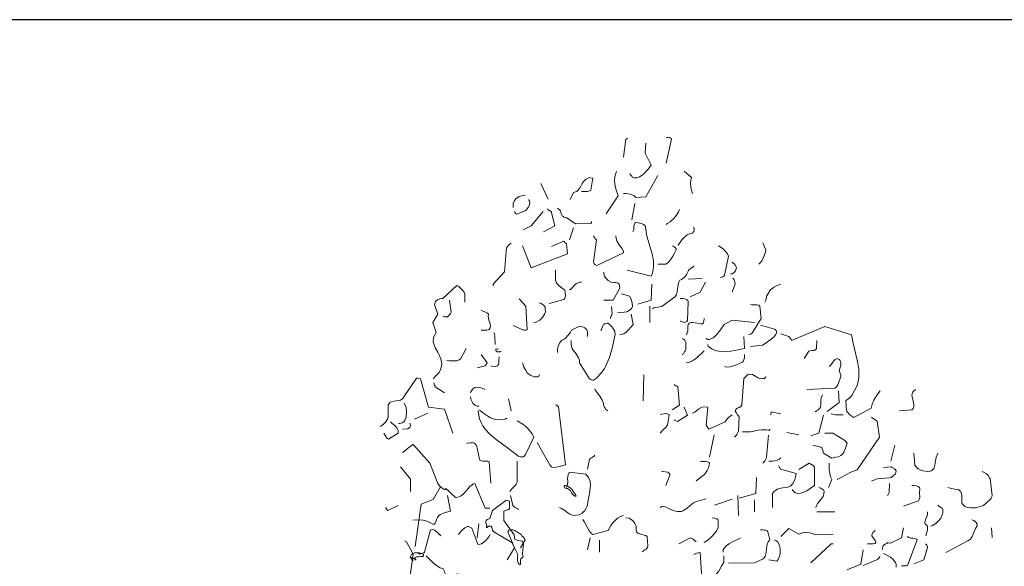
# Model space of a CAD drawing. Header units: metres. Extents: x 180716 to 180809, y 418548 to 418668.
# Tile 133 of 148: x 180770.05 to 180777.11, y 418663.74 to 418667.66. Entities that reach past the tile are written whole.
import ezdxf

# ---------------------------------------------------------------- set-up
doc = ezdxf.new("R2010")
doc.units = ezdxf.units.M
doc.layers.get('0').update_dxf_attribs({"color": 30, "lineweight": 0})
doc.layers.add('B-WE-GR-BOOM-SD', color=253, linetype='Continuous', lineweight=0)
doc.layers.add('X-XX-AL-HULPLIJN-GD', color=155, linetype='Continuous', lineweight=25, plot=False)

# ---------------------------------------------------------------- blocks, each defined once
blk = doc.blocks.new('SGR-BOOM_S02_G_ZIJ-D')
at = {"flags": 128}
for points in [[(0.0455, 10.3933), (0.0611, 10.5223), (0.0644, 10.5234), (0.0711, 10.5289), (0.0744, 10.5301), (0.0744, 10.5312)], [(0.3502, 10.5323), (0.3536, 10.5323), (0.3569, 10.5345), (0.3625, 10.5356), (0.3636, 10.5367), (0.3714, 10.5356), (0.3747, 10.5345), (0.378, 10.5334), (0.3858, 10.5278), (0.3881, 10.5234), (0.3502, 10.351)], [(0.0889, 10.2776), (0.0933, 10.2698), (0.0989, 10.262), (0.1034, 10.2565), (0.1089, 10.2487), (0.12, 10.2454), (0.1401, 10.2454), (0.159, 10.252), (0.1845, 10.2698), (0.2012, 10.2854), (0.2157, 10.3032), (0.2301, 10.3199), (0.2424, 10.3354), (0.2001, 10.4222), (0.2046, 10.4934)], [(-0.3381, 10.0908), (-0.3148, 10.1397), (-0.2992, 10.1453), (-0.2903, 10.1486), (-0.2803, 10.1575), (-0.267, 10.1764), (-0.2592, 10.1909), (-0.2514, 10.2053), (-0.2369, 10.2242), (-0.2236, 10.2353), (-0.1991, 10.2476), (-0.1958, 10.2465), (-0.1747, 10.2431), (-0.1902, 10.1575), (-0.2036, 10.1497), (-0.2169, 10.1486), (-0.257, 10.1475)], [(-0.079, 9.9885), (0.0066, 10.1175), (-0.0101, 10.1675), (-0.0156, 10.1886), (-0.0201, 10.2209), (-0.0179, 10.2554), (-0.0067, 10.2921)], [(0.0455, 10.1341), (0.0622, 10.133), (0.0967, 10.1286), (0.1189, 10.1186), (0.1334, 10.1052), (0.2046, 10.1097), (0.2902, 10.2632)], [(0.4792, 10.2932), (0.5315, 10.2487), (0.5271, 10.2276), (0.526, 10.2075), (0.5271, 10.1797), (0.5326, 10.1575), (0.5404, 10.1341)], [(-0.5494, 10.2053), (-0.4972, 10.0919)], [(-0.7474, 10.0318), (-0.7474, 10.0607), (-0.7374, 10.0819), (-0.7274, 10.0941), (-0.7051, 10.1108), (-0.6873, 10.1175), (-0.6684, 10.1186), (-0.6618, 10.1219)], [(-0.7385, 10.004), (-0.7374, 10.0007), (-0.7341, 9.9962), (-0.7274, 9.9885), (-0.724, 9.984), (-0.6573, 10.0107), (-0.6406, 10.0329), (-0.6306, 10.0507), (-0.6273, 10.0752), (-0.6306, 10.0797), (-0.634, 10.0852), (-0.6373, 10.0897)], [(0.1045, 9.9451), (0.1267, 10.0607)], [(-0.6751, 9.8728), (-0.6184, 9.9017), (-0.5316, 10.004)], [(-0.5305, 9.8595), (-0.4494, 9.9017), (-0.4738, 10.004), (-0.4872, 10.0107), (-0.4927, 10.014), (-0.5016, 10.0229)], [(-0.4293, 10.0274), (-0.4271, 10.0263), (-0.4238, 10.0229), (-0.4171, 10.0196), (-0.4138, 10.0174), (-0.4082, 10.0074), (-0.3993, 9.9818), (-0.3949, 9.9729), (-0.3915, 9.9696), (-0.3826, 9.964), (-0.3682, 9.9607), (-0.3626, 9.9595), (-0.3003, 9.9162), (-0.188, 9.9173), (-0.1869, 9.9217), (-0.1858, 9.9262), (-0.1847, 9.9295), (-0.1847, 9.9317)], [(0.3502, 9.9117), (0.3636, 9.9195), (0.378, 9.9295), (0.4058, 9.9551), (0.4248, 9.9773), (0.4392, 10.0007), (0.4459, 10.0174)], [(0.07, 9.5837), (0.2424, 9.5414), (0.2513, 9.5625), (0.2602, 9.6048), (0.2591, 9.6482), (0.2513, 9.6904), (0.2335, 9.7549), (0.2146, 9.8205), (0.209, 9.8417), (0.2023, 9.8962), (0.1968, 9.9039), (0.189, 9.9106), (0.1734, 9.9173), (0.1501, 9.9228), (0.1323, 9.9262), (0.1256, 9.9206), (0.12, 9.9095), (0.1189, 9.8973), (0.1178, 9.8717), (0.1123, 9.8583)], [(-0.3426, 9.8016), (-0.3137, 9.8873)], [(-0.1702, 9.8294), (-0.1647, 9.8183), (-0.1602, 9.8116), (-0.1569, 9.8083), (-0.1502, 9.8016), (-0.1702, 9.6426), (-0.1669, 9.6293), (-0.158, 9.6215), (-0.1458, 9.617), (0.0455, 9.7082), (0.0444, 9.7204), (0.0333, 9.7405), (0.0144, 9.766), (-0.0034, 9.7938), (-0.009, 9.8105), (-0.0112, 9.8294)], [(0.4359, 9.7638), (0.4492, 9.7805), (0.4637, 9.8005), (0.4815, 9.8194), (0.5015, 9.8361), (0.5182, 9.8439), (0.5382, 9.8495), (0.5426, 9.8528), (0.5482, 9.8617), (0.5515, 9.8728), (0.5504, 9.8817), (0.5471, 9.8884)], [(-0.8909, 9.4702), (-0.8909, 9.4836), (-0.8097, 9.5703), (-0.7941, 9.7438), (-0.7885, 9.7527), (-0.773, 9.7694), (-0.7674, 9.7727), (-0.7619, 9.7772)], [(-0.6796, 9.7583), (-0.6184, 9.5992), (-0.3571, 9.7004), (-0.3648, 9.7727), (-0.376, 9.7827), (-0.3793, 9.7861), (-0.3871, 9.7905), (-0.4727, 9.7527)], [(0.2913, 9.627), (0.3491, 9.627), (0.3614, 9.6348), (0.3725, 9.6448), (0.3858, 9.6637), (0.3981, 9.6837), (0.4103, 9.706), (0.4225, 9.7282), (0.4214, 9.7371), (0.417, 9.7438), (0.4114, 9.7494), (0.4058, 9.7527), (0.3925, 9.7583)], [(0.7395, 9.5314), (0.7484, 9.5325), (0.7528, 9.5336), (0.7606, 9.537), (0.7684, 9.5447), (0.7973, 9.6849), (0.7906, 9.7004), (0.7795, 9.716), (0.7617, 9.7349), (0.7384, 9.7516), (0.7261, 9.7583)], [(1.0142, 9.627), (1.0242, 9.6359), (1.0364, 9.6515), (1.052, 9.6826), (1.062, 9.7116), (1.0664, 9.7282), (1.0431, 9.7805)], [(0.2524, 9.3056), (0.2546, 9.3067), (0.2579, 9.3101), (0.2602, 9.3112), (0.2624, 9.3134), (0.3202, 9.3234), (0.4125, 9.3913), (0.4225, 9.4035), (0.4303, 9.4269), (0.4337, 9.4636), (0.4392, 9.4891), (0.4414, 9.498), (0.4492, 9.5125), (0.4559, 9.5147), (0.4615, 9.5169), (0.4703, 9.5225), (0.4792, 9.5303), (0.4881, 9.5392), (0.4926, 9.5458), (0.4959, 9.5503), (0.4993, 9.5559), (0.5048, 9.5725), (0.5104, 9.5814), (0.5159, 9.587), (0.5293, 9.597), (0.5404, 9.6048), (0.5515, 9.6126)], [(0.8118, 9.5559), (0.8195, 9.5559), (0.8229, 9.557), (0.8318, 9.5614), (0.8407, 9.5692), (0.844, 9.5714), (0.8474, 9.5781), (0.8507, 9.5859), (0.8529, 9.5926), (0.854, 9.6015), (0.8462, 9.6192), (0.8385, 9.6281), (0.8251, 9.6415)], [(-0.4883, 9.3434), (-0.3837, 9.3735), (-0.376, 9.3824), (-0.3726, 9.4002), (-0.3737, 9.4246), (-0.3771, 9.4402), (-0.3849, 9.4469), (-0.4038, 9.4591), (-0.4227, 9.4747), (-0.4316, 9.4847), (-0.4382, 9.4969), (-0.4438, 9.5125), (-0.4438, 9.5837)], [(-0.0979, 9.3679), (-0.0301, 9.3679), (0.0177, 9.4547), (0.0166, 9.4758), (0.0133, 9.4836), (0.0066, 9.4891), (-0.0034, 9.4936), (-0.0134, 9.4947), (-0.0256, 9.4958), (-0.0446, 9.4969), (-0.0668, 9.5091), (-0.0846, 9.5292), (-0.0913, 9.5392), (-0.0979, 9.5581), (-0.0979, 9.5692)], [(-1.3201, 8.8041), (-1.3146, 8.8119), (-1.3079, 8.8208), (-1.2834, 8.8441), (-1.2756, 8.853), (-1.2701, 8.8641), (-1.2612, 8.8942), (-1.2601, 8.912), (-1.2656, 8.9464), (-1.2879, 8.9942), (-1.3046, 9.0243), (-1.3168, 9.0543), (-1.3201, 9.0699), (-1.3179, 9.1021), (-1.3001, 9.1355), (-1.3246, 9.2078), (-1.2868, 9.2667), (-1.3112, 9.3379), (-1.3101, 9.3412), (-1.309, 9.3468), (-1.3079, 9.3512), (-1.3034, 9.3579), (-1.299, 9.3624), (-1.2945, 9.3668), (-1.2912, 9.3701), (-1.2734, 9.3779), (-1.2623, 9.3801), (-1.2523, 9.3813), (-1.1522, 9.4736), (-1.1377, 9.4658), (-1.1288, 9.4602), (-1.1099, 9.4402), (-1.0999, 9.4257), (-1.0933, 9.4102), (-1.0933, 9.3535)], [(-0.3426, 9.4446), (-0.337, 9.4458), (-0.3292, 9.4513), (-0.3014, 9.4802), (-0.2925, 9.488), (-0.2814, 9.4936), (-0.2659, 9.4969), (-0.257, 9.4969)], [(0.1478, 9.339), (0.2435, 9.3679), (0.2479, 9.4836)], [(0.5093, 9.518), (0.6094, 9.5225)], [(0.5226, 9.3924), (0.5949, 9.4246), (0.6338, 9.4969)], [(0.8251, 9.4246), (0.8451, 9.4847), (0.844, 9.4969), (0.8418, 9.5058), (0.8385, 9.5147), (0.834, 9.5214), (0.8296, 9.5258)], [(1.0575, 9.3546), (1.0609, 9.3579), (1.0664, 9.369), (1.0709, 9.3857), (1.0709, 9.3968), (1.0787, 9.4124), (1.0976, 9.4391), (1.1109, 9.4513), (1.1243, 9.4613), (1.1476, 9.4736), (1.1732, 9.4836)], [(0.0022, 9.2812), (0.0222, 9.2801), (0.0489, 9.2812), (0.0678, 9.2856), (0.0811, 9.2912), (0.0922, 9.299), (0.1034, 9.3101), (0.1078, 9.3245), (0.1067, 9.3468), (0.1011, 9.369), (0.0967, 9.3813), (0.0878, 9.3968), (0.0311, 9.4146)], [(-1.2523, 9.2523), (-1.2478, 9.25), (-1.2378, 9.2478), (-1.2189, 9.2489), (-1.2134, 9.2545), (-1.2022, 9.2645), (-1.1956, 9.2723), (-1.1911, 9.2812), (-1.2045, 9.3679)], [(-0.7474, 9.1855), (-0.6729, 9.1522), (-0.654, 9.1533), (-0.6495, 9.1544), (-0.6462, 9.1566), (-0.6573, 9.3245), (-0.7051, 9.3768)], [(-0.6017, 9.2089), (-0.5828, 9.21), (-0.5661, 9.2189), (-0.5561, 9.2256), (-0.5372, 9.2445), (-0.5216, 9.2678), (-0.5161, 9.2845), (-0.5172, 9.309), (-0.5183, 9.3179), (-0.5216, 9.3257), (-0.5283, 9.3301), (-0.5383, 9.339), (-0.5461, 9.3434), (-0.5595, 9.349)], [(0.2335, 9.2089), (0.2335, 9.3245)], [(0.4503, 9.2178), (0.4526, 9.2167), (0.467, 9.2133), (0.4748, 9.2111), (0.4792, 9.2089), (0.4881, 9.21), (0.4937, 9.2122), (0.4982, 9.2144), (0.5037, 9.2233), (0.5082, 9.3579), (0.5059, 9.3657), (0.497, 9.3735), (0.4848, 9.3779), (0.4703, 9.3801), (0.4503, 9.3813)], [(0.9419, 9.1221), (0.9508, 9.1233), (0.9552, 9.1244), (0.963, 9.1277), (0.9708, 9.1355), (1.032, 9.2378), (1.0219, 9.3257), (1.0164, 9.3312), (1.0008, 9.3357), (0.9663, 9.3357), (0.9563, 9.3379)], [(-0.9776, 9.1522), (-0.9353, 9.1522), (-0.9264, 9.1544), (-0.9198, 9.1588), (-0.912, 9.17), (-0.9109, 9.1833), (-0.9153, 9.2089), (-0.9209, 9.2256), (-0.9264, 9.2511), (-0.9253, 9.2678), (-0.9287, 9.2723), (-0.9365, 9.2778), (-0.9498, 9.2834), (-0.9609, 9.2878), (-0.9776, 9.2956)], [(-0.0501, 9.2378), (-0.049, 9.2389), (-0.0479, 9.2456), (-0.0468, 9.2489), (-0.0434, 9.2567), (-0.039, 9.2623), (-0.0368, 9.2667), (-0.0412, 9.3234)], [(0.0177, 9.1221), (0.0366, 9.1233), (0.0478, 9.1277), (0.0633, 9.1388), (0.0789, 9.1533), (0.0989, 9.1766), (0.1134, 9.1944), (0.0989, 9.2667)], [(-0.3337, 9.0788), (-0.3315, 9.0743), (-0.3304, 9.0532), (-0.3292, 9.0365), (-0.3237, 9.022), (-0.3159, 9.0087), (-0.2959, 8.9831), (-0.2781, 8.9542), (-0.2725, 8.9375), (-0.2714, 8.9197), (-0.2002, 8.8041), (-0.1947, 8.8007), (-0.1913, 8.7985), (-0.1791, 8.7952), (-0.1702, 8.7952), (-0.1502, 8.8096), (-0.1179, 8.8419), (-0.0924, 8.8775), (-0.0813, 8.8964), (-0.0557, 8.9575), (-0.0368, 9.0243), (-0.0156, 9.121), (-0.0179, 9.1388), (-0.019, 9.1455), (-0.0312, 9.1677), (-0.039, 9.1777), (-0.0579, 9.1955), (-0.069, 9.2033), (-0.0724, 9.2022), (-0.0868, 9.2011), (-0.0935, 9.1966), (-0.099, 9.1933), (-0.1046, 9.1833), (-0.1135, 9.1577), (-0.1179, 9.1511)], [(0.4937, 9.1221), (0.4993, 9.1277), (0.5048, 9.1488), (0.5059, 9.1633), (0.507, 9.1789), (0.5082, 9.1944), (0.5182, 9.2033), (0.5293, 9.2078), (0.5415, 9.2089), (0.576, 9.2022), (0.5971, 9.1978), (0.6116, 9.1989), (0.6149, 9.2022), (0.6194, 9.2111), (0.6216, 9.22), (0.6227, 9.2311), (0.6227, 9.2378)], [(0.6383, 9.0932), (0.6405, 9.0921), (0.6438, 9.0888), (0.6505, 9.0854), (0.6616, 9.0854), (0.6872, 9.0977), (0.7117, 9.1199), (0.7395, 9.1544), (0.7673, 9.1944), (0.8251, 9.2245), (0.9841, 9.2089)], [(0.9563, 9.0354), (1.042, 9.0443), (1.0675, 9.0632), (1.1042, 9.0877), (1.1243, 9.1043), (1.1354, 9.1188), (1.1432, 9.1366), (1.1421, 9.1444), (1.1387, 9.1511), (1.1343, 9.1566), (1.1287, 9.16), (1.0264, 9.1889)], [(-0.8864, 9.1366), (-0.882, 9.1277), (-0.8786, 9.1066), (-0.8775, 9.051)], [(-0.4293, 8.9931), (-0.4282, 9.0198), (-0.4238, 9.0376), (-0.4138, 9.0587), (-0.4004, 9.0788), (-0.3893, 9.0843), (-0.3748, 9.0943), (-0.3482, 9.1221), (-0.3359, 9.1388), (-0.3292, 9.1522), (-0.2703, 9.1811), (-0.2614, 9.18), (-0.2525, 9.1777), (-0.2436, 9.1755), (-0.2336, 9.17), (-0.2225, 9.1611), (-0.2192, 9.1555), (-0.2147, 9.1377), (-0.2136, 9.1255), (-0.2136, 9.1088)], [(1.1732, 9.1266), (1.2299, 9.1088), (1.2355, 9.1021), (1.2399, 9.0954), (1.2466, 9.0854), (1.2499, 9.0799), (1.489, 9.18), (1.6803, 9.1199), (1.6914, 9.0599), (1.7215, 8.9386), (1.7315, 8.8764), (1.7326, 8.8463), (1.7315, 8.8152), (1.727, 8.7829), (1.7181, 8.7518), (1.6836, 8.6851), (1.6681, 8.6684), (1.6503, 8.6551), (1.6447, 8.6517), (1.6392, 8.6473), (1.6436, 8.5739), (1.6503, 8.5639), (1.6625, 8.5516), (1.6759, 8.5405), (1.697, 8.5272), (1.8204, 8.5928), (1.8293, 8.6217), (1.8405, 8.6506), (1.8616, 8.6862), (1.8849, 8.7173)], [(0.4659, 8.9787), (0.4692, 8.9809), (0.4726, 8.9854), (0.477, 8.9887), (0.4826, 8.9976), (0.4859, 9.002), (0.4904, 9.012), (0.4926, 9.0265), (0.4915, 9.0676), (0.4837, 9.0821), (0.4748, 9.0877), (0.4659, 9.0921)], [(0.6483, 9.0499), (0.6494, 9.0465), (0.6516, 9.041), (0.6527, 9.0376), (0.6661, 9.0254), (0.6805, 9.0165), (0.7117, 9.0054), (0.745, 8.9998), (0.8151, 9.0031), (0.8663, 9.012), (0.9119, 9.022), (0.9074, 9.1077)], [(1.3411, 8.9498), (1.3745, 9.002), (1.3834, 9.0054), (1.3967, 9.0065), (1.4123, 9.0076), (1.4245, 9.0154), (1.4279, 9.022), (1.4301, 9.0343), (1.4312, 9.0688), (1.4312, 9.0788)], [(-1.2234, 8.9353), (-1.2045, 8.9342), (-1.1845, 8.9331), (-1.1522, 8.9342), (-1.1344, 8.9409), (-1.1233, 8.9487), (-1.0844, 9.0209)], [(-1.0065, 8.8819), (-0.9476, 8.8975), (-0.9431, 8.9031), (-0.9409, 8.9075), (-0.9365, 8.9142), (-0.9342, 8.9197), (-0.9776, 8.9787)], [(-0.8341, 9.002), (-0.8397, 8.9987), (-0.8475, 8.9976), (-0.8631, 8.9987), (-0.872, 9.0065), (-0.8708, 9.0165), (-0.8664, 9.0198), (-0.8575, 9.0176), (-0.8519, 9.0165)], [(0.4937, 8.9197), (0.5137, 8.922), (0.5382, 8.932), (0.5538, 8.942), (0.576, 8.9598), (0.6227, 9.0054)], [(0.7684, 8.8919), (0.7862, 8.8886), (0.8107, 8.8908), (0.8329, 8.8964), (0.8562, 8.9053), (0.8974, 8.9242), (0.903, 8.9275), (0.9085, 8.9398), (0.9119, 8.9542), (0.9119, 8.9776)], [(-0.9064, 8.8964), (-0.902, 8.8942), (-0.8775, 8.893), (-0.8686, 8.8942), (-0.8597, 8.8975), (-0.853, 8.9064), (-0.8508, 8.9186), (-0.8497, 8.9331), (-0.8486, 8.962)], [(-0.6796, 8.9197), (-0.6707, 8.8886), (-0.6595, 8.8675), (-0.6462, 8.8475), (-0.634, 8.8363), (-0.6195, 8.8274), (-0.5973, 8.8174), (-0.5672, 8.8174), (-0.5628, 8.8196), (-0.5617, 8.8252), (-0.5606, 8.8285), (-0.5595, 8.8319), (-0.5595, 8.8341)], [(1.36, 8.7285), (1.5613, 8.7374), (1.5691, 8.744), (1.5813, 8.7618), (1.5869, 8.7718), (1.6047, 8.8196), (1.6036, 8.8297), (1.5958, 8.8497), (1.5913, 8.8619), (1.5969, 8.8775), (1.6036, 8.9053), (1.6047, 8.9153), (1.6036, 8.9253), (1.5991, 8.9364), (1.5958, 8.9386), (1.5925, 8.942), (1.5869, 8.9453), (1.5769, 8.9487), (1.5624, 8.9431), (1.5546, 8.9364), (1.5413, 8.9164), (1.5291, 8.8986), (1.5191, 8.8919)], [(0.1857, 8.6462), (0.1901, 8.833)], [(0.8407, 8.3859), (0.8462, 8.3904), (0.8518, 8.3971), (0.8574, 8.4059), (0.8607, 8.4104), (0.8685, 8.4282), (0.874, 8.5305), (0.8685, 8.5383), (0.8629, 8.5461), (0.8529, 8.5616), (0.8451, 8.5739), (0.8507, 8.585), (0.8596, 8.5928), (0.8752, 8.5995), (0.8863, 8.6061), (0.8929, 8.6172), (0.9074, 8.8052), (0.9119, 8.8119), (0.933, 8.8319), (0.9408, 8.8374), (0.9708, 8.8341), (0.9941, 8.8208), (1.0086, 8.8108), (1.0297, 8.8041), (1.0442, 8.8052), (1.0531, 8.8074), (1.062, 8.8141), (1.0653, 8.8196)], [(-1.7005, 8.4627), (-1.6893, 8.4704), (-1.676, 8.4816), (-1.6638, 8.4938), (-1.6471, 8.5194), (-1.6437, 8.5305), (-1.6437, 8.6161), (-1.6326, 8.6339), (-1.6215, 8.6395), (-1.6004, 8.6439), (-1.5548, 8.6517), (-1.5414, 8.6595), (-1.4413, 8.8096), (-1.4347, 8.8085), (-1.4169, 8.8052), (-1.4124, 8.803), (-1.3546, 8.6017), (-1.2389, 8.5872), (-1.18, 8.4148)], [(-1.3157, 8.7763), (-1.3146, 8.7685), (-1.3135, 8.764), (-1.3112, 8.7585), (-1.3079, 8.7518), (-1.3057, 8.7474), (-1.2389, 8.704)], [(0.3936, 8.5828), (0.4459, 8.6161), (0.4348, 8.7462), (0.4214, 8.7529), (0.4125, 8.7585), (0.407, 8.764)], [(-1.0543, 8.704), (-1.0499, 8.7107), (-1.0466, 8.7173), (-1.041, 8.7262), (-1.0365, 8.7329), (-1.0221, 8.7418), (-1.0054, 8.7451), (-0.9876, 8.7429), (-0.9698, 8.7374), (-0.9498, 8.7285)], [(-0.1613, 8.7329), (-0.158, 8.7251), (-0.1502, 8.7118), (-0.1257, 8.6806), (-0.1079, 8.6517), (-0.1024, 8.635), (-0.0968, 8.6095), (-0.0924, 8.5995), (-0.0868, 8.5928), (-0.0813, 8.585), (-0.0757, 8.5794), (-0.069, 8.5739)], [(1.419, 8.5694), (1.4234, 8.5705), (1.4301, 8.5739), (1.4379, 8.5794), (1.4434, 8.5839), (1.4546, 8.5961), (1.459, 8.6139), (1.4601, 8.6484), (1.4623, 8.6684), (1.4712, 8.6895)], [(1.5057, 8.5694), (1.5913, 8.635), (1.5869, 8.7173)], [(2.0239, 8.5739), (2.1118, 8.5828), (2.1218, 8.5906), (2.1263, 8.6017), (2.1274, 8.6206), (2.1229, 8.6428), (2.1151, 8.674), (2.1118, 8.6895), (2.1196, 8.7084), (2.124, 8.7151), (2.1396, 8.7273)], [(-1.5703, 8.4827), (-1.5615, 8.4838), (-1.5526, 8.486), (-1.5437, 8.4882), (-1.5359, 8.4927), (-1.5314, 8.496), (-1.5236, 8.5071), (-1.5159, 8.5294), (-1.5125, 8.5639), (-1.5159, 8.5983), (-1.5281, 8.6306)], [(-1.0543, 8.674), (-1.0499, 8.6584), (-1.0466, 8.6484), (-1.0365, 8.6306), (-1.0299, 8.6228), (-1.0165, 8.6128), (-1.0043, 8.6083), (-0.9932, 8.6083)], [(-0.7808, 8.6606), (-0.7607, 8.575)], [(-1.4547, 8.5149), (-1.3591, 8.5572)], [(-0.9976, 8.5739), (-0.9943, 8.5438), (-0.9876, 8.516), (-0.9776, 8.4905), (-0.9654, 8.4671), (-0.9498, 8.4449), (-0.9131, 8.4037), (-0.8697, 8.3681), (-0.7785, 8.3025), (-0.7151, 8.2536), (-0.7107, 8.2503), (-0.7007, 8.2458), (-0.6929, 8.2436), (-0.6896, 8.2425), (-0.6784, 8.2436), (-0.6751, 8.2458), (-0.6695, 8.248), (-0.6618, 8.2558), (-0.5984, 8.3859), (-0.6139, 8.4115), (-0.6384, 8.4449), (-0.6529, 8.4593), (-0.6773, 8.4793), (-0.7185, 8.5016)], [(-0.9932, 8.5828), (-0.9843, 8.5761), (-0.9587, 8.5561), (-0.9298, 8.5361), (-0.9087, 8.5249), (-0.8731, 8.5127), (-0.8475, 8.5094), (-0.8141, 8.5116), (-0.8041, 8.5149), (-0.7986, 8.5183), (-0.7952, 8.5194), (-0.7919, 8.5205), (-0.7919, 8.5216)], [(-0.5739, 8.347), (-0.4816, 8.1835), (-0.4716, 8.1735), (-0.4594, 8.1691), (-0.4393, 8.1702), (-0.4171, 8.1757), (-0.3726, 8.188), (-0.4216, 8.6028), (-0.426, 8.6083), (-0.4304, 8.6106), (-0.4371, 8.615), (-0.4427, 8.6172)], [(0.3069, 8.4148), (0.3224, 8.4315), (0.3391, 8.4471), (0.3469, 8.4549), (0.3603, 8.4749), (0.3636, 8.4871), (0.3725, 8.5438), (0.3714, 8.5472), (0.3658, 8.5516), (0.3547, 8.555), (0.3358, 8.5539), (0.3158, 8.5505), (0.3069, 8.5483)], [(0.407, 8.5105), (0.4103, 8.5083), (0.4203, 8.5027), (0.4325, 8.4983), (0.5037, 8.5438), (0.4792, 8.6006)], [(0.5371, 8.5583), (0.5437, 8.5594), (0.556, 8.565), (0.5738, 8.5783), (0.586, 8.5883), (0.606, 8.6006), (0.6216, 8.6039), (0.6483, 8.6006), (0.6383, 8.4727), (0.6416, 8.4649), (0.6505, 8.4515), (0.6572, 8.4438), (0.7728, 8.496), (0.7806, 8.5083), (0.7973, 8.5261), (0.8251, 8.545)], [(1.1009, 8.545), (1.102, 8.5483), (1.1031, 8.5661), (1.1732, 8.5539)], [(1.5346, 8.5539), (1.5435, 8.5494), (1.5647, 8.5461), (1.6203, 8.545)], [(-1.676, 8.4148), (-1.6504, 8.377), (-1.6426, 8.3715), (-1.5715, 8.4148), (-1.5726, 8.4326), (-1.5759, 8.4426), (-1.5815, 8.4527), (-1.597, 8.4693), (-1.6148, 8.4838), (-1.6282, 8.496)], [(-1.5414, 8.4438), (-1.5092, 8.4449), (-1.5036, 8.446), (-1.497, 8.4482), (-1.4892, 8.4582), (-1.4847, 8.4682), (-1.4858, 8.4793), (-1.4892, 8.486)], [(1.3889, 8.3948), (1.4457, 8.4148), (1.479, 8.5438)], [(1.578, 8.0823), (1.6014, 8.0946), (1.6169, 8.1046), (1.6703, 8.1313), (1.7003, 8.1435), (1.7215, 8.1502), (1.8805, 8.3848), (1.8649, 8.5005), (1.8605, 8.5038), (1.8494, 8.5105), (1.8371, 8.5194), (1.8316, 8.5227), (1.8227, 8.5294)], [(0.8985, 8.4237), (0.9563, 8.4237), (0.9786, 8.4282), (1.0097, 8.436), (1.0353, 8.4382), (1.0698, 8.4371), (1.0876, 8.4326), (1.0909, 8.4371), (1.0942, 8.4404), (1.0953, 8.4438)], [(1.2166, 8.4193), (1.3022, 8.4015)], [(1.4034, 8.3281), (1.4612, 8.3136), (1.4668, 8.3092), (1.4712, 8.297), (1.4801, 8.2703), (1.5391, 8.2358), (1.5491, 8.2369), (1.5569, 8.2402), (1.5658, 8.2425), (1.5858, 8.2436), (1.6047, 8.2547), (1.6158, 8.2647), (1.6247, 8.2769), (1.6381, 8.307), (1.6481, 8.3414), (1.6358, 8.3581), (1.618, 8.3715), (1.5902, 8.387), (1.5691, 8.3993), (1.548, 8.4137), (1.489, 8.4137)], [(-1.0788, 8.3426), (-1.0721, 8.3437), (-1.0554, 8.3448), (-1.041, 8.3448), (-1.0365, 8.347), (-1.0321, 8.3459), (-1.0265, 8.3426), (-1.0199, 8.337), (-1.0143, 8.3314), (-1.011, 8.3292), (-0.9887, 8.2269), (-0.9832, 8.2191), (-0.9765, 8.2158), (-0.9643, 8.2136), (-0.9287, 8.2124), (-0.9198, 8.2091), (-0.9064, 8.0545)], [(0.6616, 8.2425), (0.695, 8.4015)], [(1.0431, 8.1991), (1.0486, 8.2035), (1.0542, 8.2091), (1.0598, 8.218), (1.0631, 8.2225), (1.0675, 8.2325), (1.0709, 8.2414), (1.0853, 8.4004)], [(-1.5414, 8.2758), (-1.5292, 8.2825), (-1.507, 8.3025), (-1.4847, 8.3214), (-1.4647, 8.3325), (-1.3446, 8.1991), (-1.2868, 8.0534), (-1.2745, 8.0356), (-1.2667, 8.0278), (-1.2423, 8.0112), (-1.2234, 8.0067), (-1.21, 8.0056)], [(1.9628, 8.2124), (1.9917, 8.3281)], [(2.1263, 8.2703), (2.1352, 8.1846), (2.1429, 8.1724), (2.1585, 8.1591), (2.1719, 8.1513), (2.1941, 8.1435), (2.2264, 8.1402), (2.2419, 8.1413), (2.2519, 8.1446), (2.2642, 8.1546), (2.2697, 8.1602), (2.2775, 8.1846), (2.282, 8.2124), (2.2875, 8.2414), (2.2986, 8.2703)], [(-0.7708, 7.9967), (-0.7585, 8.0123), (-0.7463, 8.0234), (-0.7307, 8.0412), (-0.7263, 8.0456), (-0.7207, 8.0567), (-0.7185, 8.069), (-0.7185, 8.2124)], [(-0.2136, 8.1557), (-0.2002, 8.2258), (-0.1936, 8.2313), (-0.1891, 8.2347), (-0.1813, 8.2391), (-0.1769, 8.2425), (-0.1713, 8.2458), (-0.1658, 8.2503), (-0.1613, 8.2558)], [(0.566, 8.0734), (0.626, 8.119), (0.6327, 8.1268), (0.6438, 8.1457), (0.6538, 8.1668), (0.6594, 8.1846), (0.6616, 8.198), (0.6572, 8.2035), (0.6472, 8.208), (0.6338, 8.2102), (0.6049, 8.2102), (0.5949, 8.2124)], [(1.0865, 8.2124), (1.1143, 8.2124), (1.1309, 8.2147), (1.1476, 8.2202), (1.1632, 8.228), (1.1721, 8.2369)], [(1.2555, 8.01), (1.2566, 8.0089), (1.2577, 8.0056), (1.2611, 8), (1.2733, 7.9878), (1.2955, 7.9822), (1.3144, 7.9834), (1.3333, 7.9878), (1.3589, 8.0011), (1.3834, 8.0178), (1.4145, 8.039), (1.4145, 8.1713), (1.4045, 8.1824), (1.4001, 8.1858), (1.3878, 8.1913), (1.3756, 8.198), (1.3033, 8.1546)], [(1.5146, 8.0245), (1.5391, 8.0823), (1.5302, 8.1012), (1.5246, 8.1224), (1.5202, 8.1513), (1.5191, 8.198)], [(-1.5548, 8.1735), (-1.4847, 8.0834), (-1.4847, 7.9967)], [(-0.4149, 7.881), (-0.3993, 7.8733), (-0.3771, 7.8588), (-0.3548, 7.8432), (-0.3404, 7.8332), (-0.3148, 7.8232), (-0.2736, 7.8277), (-0.2525, 7.841), (-0.2336, 7.8588), (-0.2225, 7.8755), (-0.2136, 7.8944), (-0.2114, 7.9222), (-0.1991, 7.9811), (-0.1936, 8.0256), (-0.1925, 8.0401), (-0.1958, 8.069), (-0.2069, 8.0957), (-0.2269, 8.1213), (-0.3426, 8.1357), (-0.3537, 8.1168), (-0.3571, 8.0901), (-0.3559, 8.0679), (-0.3582, 8.0456), (-0.3593, 8.0378), (-0.3671, 8.0245)], [(0.3202, 8.1402), (0.3269, 8.139), (0.3625, 8.1357), (0.3691, 8.1301), (0.3714, 8.1257), (0.3758, 8.1168), (0.3769, 8.1124), (0.3491, 8.0401)], [(1.1143, 7.881), (1.1143, 7.9811), (1.1254, 7.9967), (1.1365, 8.0056), (1.1498, 8.0123), (1.1721, 8.0189), (1.1877, 8.0223), (1.2155, 8.0245), (1.231, 8.0289), (1.2444, 8.0367), (1.2599, 8.0534), (1.2711, 8.0745), (1.2788, 8.099), (1.2822, 8.1257), (1.171, 8.1568), (1.1676, 8.1624), (1.1643, 8.1668), (1.1621, 8.1735), (1.1565, 8.1835)], [(1.8238, 8.069), (1.8393, 8.0768), (1.8638, 8.0857), (1.8916, 8.0901), (1.9205, 8.0923), (1.9494, 8.0934), (1.9672, 8.0957), (1.9806, 8.1101), (1.9928, 8.1213), (1.9984, 8.1313), (2.0006, 8.1446), (1.9961, 8.1524), (1.9895, 8.158), (1.9728, 8.168), (1.9672, 8.1735), (1.9094, 8.1691)], [(2.372, 8.0245), (2.3876, 8.0201), (2.421, 8.0123), (2.4443, 8.0112), (2.4488, 8.01), (2.4532, 8.0045), (2.4566, 8), (2.4621, 7.9978), (2.4688, 7.9822), (2.471, 7.9656), (2.4721, 7.9111), (2.4777, 7.9022), (2.4933, 7.8888), (2.5122, 7.8822), (2.5344, 7.8788), (2.57, 7.8799), (2.6122, 7.8899), (2.6267, 7.8955), (2.6501, 7.9166), (2.669, 7.9333), (2.6768, 7.94), (2.6823, 7.9489), (2.6879, 7.9567), (2.6901, 7.9678), (2.6745, 8.0857), (2.6712, 8.0946), (2.6623, 8.1079), (2.6478, 8.1235), (2.6278, 8.1357), (2.6167, 8.1402)], [(-1.2315, 8.0208), (-1.1614, 7.953), (-1.1436, 7.9541), (-1.1203, 7.9641), (-1.1002, 7.9808), (-1.0836, 7.9997), (-1.068, 8.0208), (-1.0591, 8.0342), (-1.0558, 8.0342), (-1.0446, 8.0408), (-1.0357, 8.0475), (-1.0291, 8.0509), (-1.0213, 8.0542), (-0.949, 7.8774), (-0.9156, 7.8763)], [(0.8752, 7.9489), (0.993, 7.9811), (0.9997, 8.0968)], [(-1.4494, 7.6005), (-1.4072, 7.9041), (-1.3204, 7.9385), (-1.2659, 8.0342)], [(-0.3807, 8.0342), (-0.3796, 8.0342), (-0.3785, 8.0375), (-0.3774, 8.0386), (-0.3763, 8.042), (-0.3574, 8.0342), (-0.3385, 8.0219), (-0.3273, 8.0119), (-0.3084, 7.9875), (-0.3006, 7.9741), (-0.2951, 7.9619), (-0.3051, 7.963), (-0.3173, 7.9708), (-0.3284, 7.9864), (-0.3362, 7.9997), (-0.3429, 8.0075), (-0.3562, 8.0164), (-0.364, 8.0175), (-0.3718, 8.0197), (-0.3785, 8.0231), (-0.3807, 8.0275), (-0.3807, 8.0342), (-0.3807, 8.0342)], [(1.4234, 7.881), (1.429, 7.8955), (1.4368, 7.9088), (1.4635, 7.94), (1.4768, 7.9611), (1.4824, 7.9778), (1.4846, 7.9989), (1.479, 8.0067), (1.4712, 8.0123), (1.4657, 8.0156), (1.459, 8.0189), (1.4457, 8.0245)], [(1.9372, 7.9667), (1.9417, 7.97), (1.9494, 7.9889), (1.9506, 8.0056), (1.9517, 8.0401), (1.9517, 8.0523)], [(2.054, 7.8899), (2.1596, 7.93), (2.1652, 7.9378), (2.1696, 7.9522), (2.1685, 7.9856), (2.1696, 8.0145), (2.1674, 8.0234), (2.1585, 8.0312), (2.1452, 8.0356), (2.1307, 8.0378), (2.1118, 8.039)], [(-1.468, 7.7898), (-1.438, 7.7932), (-1.3924, 7.791), (-1.3657, 7.7832), (-1.3401, 7.7721), (-1.3246, 7.7609), (-1.3146, 7.762), (-1.3079, 7.7676), (-1.3023, 7.7787), (-1.2968, 7.7943), (-1.2912, 7.8099), (-1.2812, 7.8232), (-1.2679, 7.8321), (-1.2478, 7.841), (-1.2256, 7.8477), (-1.1956, 7.8555), (-1.2178, 7.9667)], [(-0.9379, 7.745), (-0.9368, 7.7484), (-0.9379, 7.7584), (-0.9423, 7.7728), (-0.9434, 7.7817), (-0.9412, 7.7873), (-0.9334, 7.794), (-0.9268, 7.7973), (-0.9201, 7.7995), (-0.9156, 7.8017), (-0.8956, 7.8607), (-0.7989, 7.9319), (-0.7955, 7.9308), (-0.78, 7.9285), (-0.7744, 7.9263), (-0.7744, 7.8718), (-0.7866, 7.8651), (-0.7955, 7.8629), (-0.8044, 7.8596), (-0.8133, 7.8551), (-0.8133, 7.7873), (-0.7399, 7.685), (-0.7388, 7.6661), (-0.7344, 7.655), (-0.7266, 7.6483), (-0.7132, 7.6449), (-0.6943, 7.6427), (-0.6832, 7.6394), (-0.6754, 7.6294), (-0.6721, 7.6171), (-0.6743, 7.5971), (-0.6788, 7.5749), (-0.681, 7.5515), (-0.6799, 7.5437), (-0.6743, 7.5282), (-0.6843, 7.5193), (-0.6888, 7.5148), (-0.6932, 7.5137), (-0.6943, 7.507), (-0.6954, 7.4915), (-0.6954, 7.4759), (-0.6977, 7.4703), (-0.7054, 7.4759), (-0.711, 7.4837), (-0.7155, 7.4981), (-0.7166, 7.5126), (-0.7155, 7.5282), (-0.7132, 7.5437), (-0.7566, 7.6294), (-0.8867, 7.7072), (-0.8901, 7.7106), (-0.8945, 7.7195), (-0.8967, 7.7283), (-0.9012, 7.7395), (-0.9056, 7.7461), (-0.9123, 7.7484), (-0.9212, 7.7473), (-0.9323, 7.7406), (-0.9379, 7.7361), (-0.9379, 7.745), (-0.9379, 7.745)], [(-0.7663, 7.9667), (-0.7485, 7.8944), (-0.7418, 7.8888), (-0.7274, 7.8799), (-0.7229, 7.8766), (-0.714, 7.871), (-0.7096, 7.8666)], [(0.3069, 7.881), (0.3113, 7.8844), (0.318, 7.8877), (0.3258, 7.891), (0.3502, 7.8844), (0.368, 7.8744), (0.4081, 7.8577), (0.4292, 7.8521), (0.4603, 7.8532), (0.4703, 7.8566), (0.5015, 7.8766), (0.5226, 7.8955), (0.5393, 7.91), (0.5471, 7.9155), (0.566, 7.9233), (0.6383, 7.9422)], [(0.6961, 7.8988), (0.8251, 7.9411)], [(0.8685, 7.8232), (0.864, 7.9667)], [(0.9841, 7.851), (0.9841, 7.9366)], [(-1.6615, 7.881), (-1.6604, 7.8799), (-1.6593, 7.8766), (-1.6582, 7.8733), (-1.6515, 7.8655), (-1.646, 7.8599), (-1.5715, 7.8944)], [(1.4323, 7.851), (1.5613, 7.851)], [(2.213, 7.6786), (2.2186, 7.6942), (2.2252, 7.722), (2.2252, 7.7409), (2.2219, 7.7509), (2.2108, 7.7598), (2.2063, 7.7709), (2.2052, 7.7765), (2.213, 7.801), (2.2219, 7.8221), (2.2264, 7.8354), (2.2264, 7.851)], [(2.2464, 7.7465), (2.2631, 7.7531), (2.2864, 7.7687), (2.3075, 7.7887), (2.3198, 7.8043), (2.332, 7.8332), (2.3353, 7.8432), (2.3364, 7.8688), (2.3331, 7.8733), (2.3264, 7.8788), (2.3187, 7.8844), (2.3075, 7.891), (2.2986, 7.8988)], [(-0.2481, 7.7943), (-0.2381, 7.7809), (-0.2169, 7.7398), (-0.2025, 7.7131), (-0.1902, 7.6987), (-0.1836, 7.692), (-0.1747, 7.6864), (-0.0646, 7.7164), (-0.0457, 7.7509), (-0.0345, 7.7676), (-0.0134, 7.791), (0.0022, 7.8043), (0.0222, 7.8154), (0.0444, 7.8232)], [(0.0611, 7.8076), (0.0845, 7.8043), (0.0933, 7.801), (0.1089, 7.7876), (0.1167, 7.7798), (0.1267, 7.7665), (0.1345, 7.7465), (0.1356, 7.722), (0.1378, 7.7076), (0.1478, 7.6975), (0.1612, 7.692), (0.1768, 7.6886), (0.1923, 7.6831), (0.2046, 7.6797), (0.2146, 7.6742), (0.2201, 7.6064), (0.2157, 7.5941), (0.2068, 7.583), (0.1979, 7.5763), (0.1912, 7.573), (0.1845, 7.5674), (0.1768, 7.563)], [(0.6227, 7.6308), (0.6483, 7.6475), (0.6772, 7.6731), (0.6983, 7.6953), (0.7106, 7.7109), (0.7239, 7.7365), (0.7239, 7.7854), (0.7206, 7.7921), (0.7128, 7.7987), (0.6994, 7.8043), (0.6805, 7.8076)], [(2.3576, 7.5574), (2.5144, 7.643), (2.5277, 7.6486), (2.5333, 7.6531), (2.5455, 7.6731), (2.5689, 7.7298), (2.5822, 7.7498), (2.5811, 7.7609), (2.5755, 7.7732), (2.5678, 7.7809), (2.5578, 7.7876), (2.5444, 7.7932)], [(-1.4258, 7.5485), (-1.4091, 7.5496), (-1.3969, 7.553), (-1.3891, 7.5563), (-1.3835, 7.5619), (-1.3401, 7.7209), (-1.3246, 7.7231), (-1.3112, 7.7187), (-1.2934, 7.7031), (-1.2667, 7.6775)], [(-1.1403, 7.6872), (-1.1347, 7.695), (-1.1203, 7.7117), (-1.108, 7.7239), (-1.0947, 7.735), (-1.0847, 7.7406), (-1.0747, 7.745), (-1.068, 7.7439), (-1.0569, 7.7406), (-1.0491, 7.7361), (-1.0446, 7.7317), (-1.0013, 7.6171), (-0.9935, 7.6149), (-0.9735, 7.6194), (-0.9546, 7.6338), (-0.9423, 7.6449), (-0.9223, 7.6705), (-0.9112, 7.6872)], [(-1.0065, 7.6642), (-0.9932, 7.7643)], [(-0.7908, 7.5051), (-0.7385, 7.5908), (-0.7863, 7.7064), (-0.7785, 7.7176), (-0.7685, 7.722), (-0.7496, 7.7209), (-0.7352, 7.7153), (-0.7207, 7.7076), (-0.6896, 7.6864), (-0.684, 7.6786), (-0.6762, 7.6697), (-0.6718, 7.6631), (-0.6662, 7.6564), (-0.6618, 7.6486), (-0.6951, 7.5908)], [(0.7973, 7.4807), (0.9841, 7.4851), (1.042, 7.5096), (1.0498, 7.5152), (1.0598, 7.5296), (1.0675, 7.5574), (1.0698, 7.5874), (1.0753, 7.6164), (1.0831, 7.6342), (1.0953, 7.6486), (1.0809, 7.7076), (1.0742, 7.7131), (1.0642, 7.7176), (1.0542, 7.7187), (1.042, 7.7198), (1.0264, 7.7209)], [(1.1732, 7.6731), (1.2299, 7.7298), (1.3022, 7.6909), (1.3322, 7.7009), (1.3534, 7.7031), (1.3901, 7.6975), (1.4045, 7.6931), (1.4179, 7.6864), (1.548, 7.6909)], [(1.7937, 7.6208), (1.836, 7.6208), (1.8494, 7.6241), (1.8538, 7.6297), (1.8549, 7.633), (1.8505, 7.6453), (1.8371, 7.6608), (1.8271, 7.6775), (1.8282, 7.6931), (1.8338, 7.702), (1.846, 7.712), (1.8505, 7.7164)], [(1.905, 7.5774), (1.905, 7.5785), (1.9027, 7.5819), (1.9016, 7.5874), (1.8994, 7.5908), (1.9038, 7.6019), (1.9127, 7.6119), (1.9205, 7.6175), (1.9261, 7.6208), (1.9328, 7.6241), (1.9372, 7.6297), (1.9439, 7.6286), (1.9606, 7.6253), (2.0384, 7.6631), (2.0529, 7.7342)], [(2.6834, 7.7354), (2.689, 7.6653)], [(-1.686, 7.3984), (-1.5848, 7.3283), (-1.4892, 7.3761), (-1.4636, 7.5474), (-1.5136, 7.6342), (-1.5181, 7.6375), (-1.5225, 7.6408), (-1.5259, 7.6419), (-1.527, 7.643)], [(-0.2136, 7.5774), (-0.1936, 7.6631)], [(-0.128, 7.5619), (-0.128, 7.6475)], [(0.4414, 7.6208), (0.5226, 7.6631), (0.5404, 7.6564), (0.5471, 7.6519), (0.566, 7.6342)], [(0.7595, 7.5619), (0.7595, 7.5763), (0.7695, 7.5919), (0.7817, 7.6064), (0.804, 7.623), (0.8218, 7.633), (0.8663, 7.6542), (0.884, 7.6631)], [(1.0865, 7.5051), (1.1432, 7.4963), (1.1532, 7.5085), (1.161, 7.5241), (1.1676, 7.5496), (1.1687, 7.5674), (1.1676, 7.5863), (1.161, 7.6152), (1.1498, 7.6364), (1.1476, 7.6375), (1.1443, 7.6408), (1.1365, 7.6453), (1.1287, 7.6486)], [(2.0395, 7.4618), (2.0718, 7.4629), (2.0773, 7.464), (2.0818, 7.4662), (2.1507, 7.6486), (2.1463, 7.6542), (2.1396, 7.6575), (2.1218, 7.6608), (2.1062, 7.662), (2.0918, 7.6664), (2.0818, 7.6731)], [(1.3889, 7.4851), (1.5346, 7.6208), (1.548, 7.6208)], [(1.6492, 7.4329), (1.7459, 7.4751), (1.7648, 7.5774)], [(2.1263, 7.4762), (2.1985, 7.5051), (2.2264, 7.5952), (2.2252, 7.5997), (2.223, 7.6052), (2.2208, 7.6108), (2.2175, 7.6141), (2.2119, 7.6208)], [(-1.4772, 7.5437), (-1.4695, 7.5493), (-1.4539, 7.5549), (-1.4361, 7.5571), (-1.4183, 7.5549), (-1.4005, 7.5493), (-1.3916, 7.5437), (-1.3905, 7.5348), (-1.3949, 7.5304), (-1.4094, 7.5293), (-1.4272, 7.5282), (-1.4394, 7.5271), (-1.4483, 7.5226), (-1.455, 7.5148), (-1.4439, 7.5026), (-1.4706, 7.5215), (-1.4739, 7.5204), (-1.4639, 7.5015), (-1.4695, 7.5048), (-1.4728, 7.507), (-1.4872, 7.5237), (-1.485, 7.5259), (-1.4817, 7.5337), (-1.4784, 7.5404), (-1.4772, 7.5437), (-1.4772, 7.5437)], [(-1.3724, 7.5341), (-1.3413, 7.5029), (-1.3135, 7.4773), (-1.289, 7.4596), (-1.2712, 7.4495), (-1.2501, 7.4406), (-1.2423, 7.4262), (-1.2401, 7.4173), (-1.2334, 7.4028), (-1.2245, 7.3939), (-1.2145, 7.3906), (-1.2022, 7.3906), (-1.1833, 7.3962), (-1.1555, 7.4039), (-1.1366, 7.4028), (-1.1099, 7.3773), (-1.0799, 7.3584), (-1.0477, 7.345), (-0.9965, 7.3339), (-0.9598, 7.3306), (-0.902, 7.3306), (-0.8631, 7.3328)], [(0.3502, 7.3172), (0.3547, 7.3205), (0.3614, 7.3239), (0.3669, 7.3272), (0.3736, 7.3294), (0.378, 7.3317), (0.3914, 7.3272), (0.4036, 7.3194), (0.4114, 7.3139), (0.4236, 7.3039), (0.4337, 7.3005), (0.6094, 7.3372), (0.5949, 7.5574), (0.586, 7.5563), (0.5771, 7.5552), (0.5716, 7.5541), (0.5582, 7.5485), (0.5515, 7.5441)], [(0.6527, 7.3706), (0.665, 7.3728), (0.6928, 7.3873), (0.715, 7.4084), (0.7272, 7.424), (0.7484, 7.4607), (0.7639, 7.4885), (0.7639, 7.5341)], [(1.7648, 7.4662), (1.8671, 7.5085), (1.8716, 7.514), (1.876, 7.5185), (1.8816, 7.5252), (1.8849, 7.5341)], [(1.9995, 7.4529), (2.0006, 7.4607), (2.0006, 7.4751), (1.995, 7.4874), (1.9873, 7.4985), (1.9772, 7.5096), (1.9594, 7.5241), (1.9383, 7.5363), (1.9094, 7.5519)]]:
    blk.add_lwpolyline(points, dxfattribs=at)

msp = doc.modelspace()

# ---------------------------------------------------------------- linework, layer by layer
at = {"layer": 'X-XX-AL-HULPLIJN-GD', "flags": 128}
msp.add_lwpolyline([(180802.9847, 418667.6591), (180762.9847, 418667.6591), (180762.9847, 418647.6591), (180802.9847, 418647.6591)], close=True, dxfattribs=at)

# ---------------------------------------------------------------- block references
at = {"layer": 'B-WE-GR-BOOM-SD'}
msp.add_blockref('SGR-BOOM_S02_G_ZIJ-D', (180774.3359, 418656.2792), dxfattribs=at)

doc.saveas('drawing.dxf')
